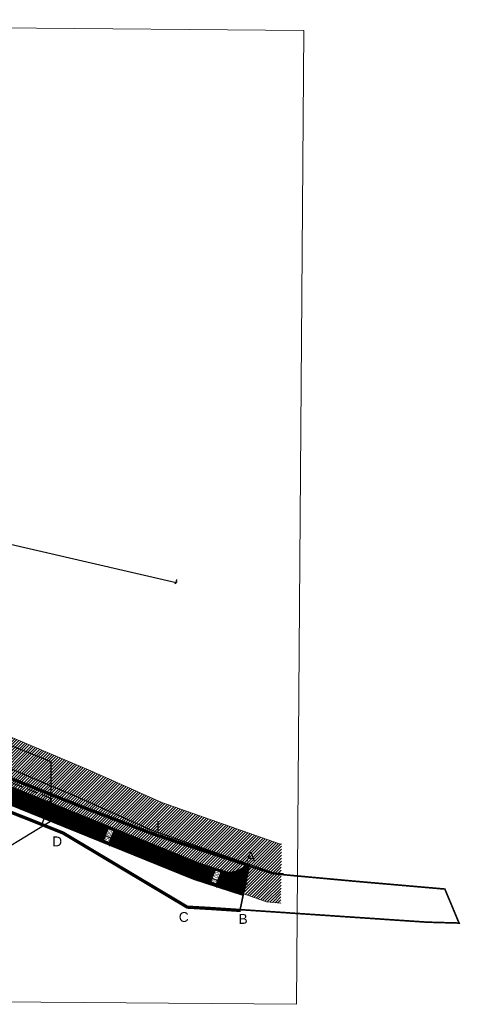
# Model space of a CAD drawing. Header units: millimetres. Extents: x -420 to 7389807, y 100 to 5530098.
# Tile 18 of 19: x 1079 to 1213, y 213 to 513. Entities that reach past the tile are written whole.
import ezdxf
from ezdxf.enums import TextEntityAlignment as Align

# ---------------------------------------------------------------- set-up
doc = ezdxf.new("R2010")
doc.units = ezdxf.units.MM
for name, pattern in [('DASHDOTX2', [2, 1, -0.5, 0, -0.5]), ('HIDDEN', [0.375, 0.25, -0.125]), ('HIDDEN2', [4.7625, 3.175, -1.5875])]:
    doc.linetypes.add(name, pattern=pattern)
doc.layers.add('_niewidoczna', color=121, linetype='Continuous', lineweight=30, plot=False)
doc.layers.add('_obwiednie', color=21, linetype='Continuous', lineweight=9, plot=False)
for name, color, linetype, lineweight in [('_wymiary', 7, 'Continuous', 9), ('A_Z_drogi grube', 7, 'Continuous', 40), ('A_Z_granice działek', 74, 'Continuous', 13), ('A_Z_hatch_kreskowanie', 252, 'Continuous', 9), ('A_Z_podkład mapa tiff', 7, 'Continuous', 15), ('A_Z_sieć_elektryczna', 10, 'Continuous', 30), ('A_Z_sieć_wodna', 160, 'Continuous', 30), ('A_Z_zakres działek-opracowania', 161, 'DASHDOTX2', 13)]:
    doc.layers.add(name, color=color, linetype=linetype, lineweight=lineweight)
doc.layers.add('A_Z_sieć_elektryczna_strefa', color=7, linetype='Continuous', lineweight=5, true_color=0xff8484)
doc.styles.get("Standard").update_dxf_attribs({"font": 'arial.ttf', "width": 0.9})
doc.dimstyles.new('1_500', dxfattribs={"dimtxt": 1.2, "dimasz": 1, "dimexe": 1, "dimexo": 0.625, "dimgap": 0.2, "dimtad": 1, "dimzin": 0, "dimtxsty": 'Standard', "dimblk": 'ARCHTICK', "dimblk1": 'ARCHTICK', "dimblk2": 'ARCHTICK', "dimcen": 1, "dimclrd": 256, "dimclre": 256, "dimclrt": 256, "dimadec": 0, "dimazin": 0, "dimtfac": 1, "dimtmove": 1, "dimatfit": 3, "dimldrblk": 'ARCHTICK', "dimfxl": 1, "dimfxlon": 1, "dimtfill": 1, "dimarcsym": 1})
picture_1 = doc.add_image_def('image1.tiff', size_in_pixel=(3306, 2337))

# ---------------------------------------------------------------- blocks, each defined once
blk = doc.blocks.new('_ArchTick')
at = {"color": 0, "linetype": 'ByBlock', "const_width": 0.15}
blk.add_lwpolyline([(-0.5, -0.5), (0.5, 0.5)], dxfattribs=at)
blk = doc.blocks.new('*D52')
at = {"layer": '_wymiary', "lineweight": -2}
for p, q in [((944.51, 330.78), (943.77, 328.92)), ((944.14, 329.85), (1147.92, 249.03)), ((1147.82, 248.76), (1148.29, 249.96))]:
    blk.add_line(p, q, dxfattribs=at)
at = {"layer": 'Defpoints', "color": 0}
for p in [(948.2, 340.08), (1147.92, 249.03), (1147.59, 248.18)]:
    blk.add_point(p, dxfattribs=at)
at = {"layer": '_wymiary', "lineweight": -2}
for p, rotation in [((944.14, 329.85), 158.3673445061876), ((1147.92, 249.03), 338.3673445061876)]:
    blk.add_blockref('_ArchTick', p, dxfattribs=dict(at, rotation=rotation))
at = {"layer": '_wymiary', "insert": (1026.5, 298.18), "char_height": 1.2, "attachment_point": 5, "rotation": 338.3673, "bg_fill": 3, "box_fill_scale": 1.1, "bg_fill_color": 257, "bg_fill_transparency": 0}
blk.add_mtext('219,00', dxfattribs=at)
blk = doc.blocks.new('*D54')
at = {"layer": '_wymiary', "lineweight": -2}
for p, q in [((1106.19, 261.47), (1108.04, 266.12)), ((1108.33, 266), (1107.11, 266.49)), ((1106.45, 261.37), (1105.26, 261.84))]:
    blk.add_line(p, q, dxfattribs=at)
at = {"layer": 'Defpoints', "color": 0}
blk.add_point((1108.92, 265.77), dxfattribs=at)
at = {"layer": '_wymiary', "lineweight": -2}
for p, rotation in [((1108.04, 266.12), 68.36734450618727), ((1106.19, 261.47), 248.3673445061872)]:
    blk.add_blockref('_ArchTick', p, dxfattribs=dict(at, rotation=rotation))
at = {"layer": '_wymiary', "insert": (1106.26, 264.13), "char_height": 1.2, "attachment_point": 5, "rotation": 68.3673, "bg_fill": 3, "box_fill_scale": 1.1, "bg_fill_color": 257, "bg_fill_transparency": 0}
blk.add_mtext('5,00', dxfattribs=at)
at = {"layer": 'Defpoints', "color": 0}
for p in [(1108.04, 266.12), (1107.04, 261.14)]:
    blk.add_point(p, dxfattribs=at)
blk = doc.blocks.new('*D55')
at = {"layer": '_wymiary', "lineweight": -2}
for p, q in [((1138.84, 248.84), (1140.69, 253.49)), ((1140.74, 253.47), (1139.76, 253.86)), ((1139.04, 248.76), (1137.91, 249.21))]:
    blk.add_line(p, q, dxfattribs=at)
for p, rotation in [((1140.69, 253.49), 68.36734450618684), ((1138.84, 248.84), 248.3673445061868)]:
    blk.add_blockref('_ArchTick', p, dxfattribs=dict(at, rotation=rotation))
at = {"layer": '_wymiary', "insert": (1138.91, 251.5), "char_height": 1.2, "attachment_point": 5, "rotation": 68.3673, "bg_fill": 3, "box_fill_scale": 1.1, "bg_fill_color": 257, "bg_fill_transparency": 0}
blk.add_mtext('5,00', dxfattribs=at)
at = {"layer": 'Defpoints', "color": 0}
for p in [(1140.69, 253.49), (1141.32, 253.24), (1139.62, 248.53)]:
    blk.add_point(p, dxfattribs=at)
blk = doc.blocks.new('*D65')
at = {"layer": '_wymiary', "lineweight": -2}
for p, q in [((973.9, 376.17), (974.2, 377.45)), ((1126.69, 341.16), (973.97, 376.47)), ((1126.61, 340.85), (1126.91, 342.13))]:
    blk.add_line(p, q, dxfattribs=at)
at = {"layer": 'Defpoints', "color": 0}
for p in [(973.76, 375.56), (973.97, 376.47), (1126.47, 340.24)]:
    blk.add_point(p, dxfattribs=at)
at = {"layer": '_wymiary', "lineweight": -2}
for p, rotation in [((973.97, 376.47), 166.9788575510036), ((1126.69, 341.16), 346.9788575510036)]:
    blk.add_blockref('_ArchTick', p, dxfattribs=dict(at, rotation=rotation))
at = {"layer": '_wymiary', "insert": (1050.54, 359.71), "char_height": 1.2, "attachment_point": 5, "rotation": 346.9789, "bg_fill": 3, "box_fill_scale": 1.1, "bg_fill_color": 257, "bg_fill_transparency": 0}
blk.add_mtext('156,75', dxfattribs=at)
blk = doc.blocks.new('*D66')
at = {"layer": '_wymiary', "lineweight": -2}
for p, q in [((884.08, 352.01), (883.6, 350.79)), ((1147.24, 247.31), (883.97, 351.72)), ((1147.36, 247.6), (1146.87, 246.38))]:
    blk.add_line(p, q, dxfattribs=at)
at = {"layer": 'Defpoints', "color": 0}
for p in [(883.97, 351.72), (884.31, 352.59), (1147.59, 248.18)]:
    blk.add_point(p, dxfattribs=at)
at = {"layer": '_wymiary', "lineweight": -2}
for p, rotation in [((883.97, 351.72), 158.3673445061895), ((1147.24, 247.31), 338.3673445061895)]:
    blk.add_blockref('_ArchTick', p, dxfattribs=dict(at, rotation=rotation))
at = {"layer": '_wymiary', "insert": (1007.85, 303.59), "char_height": 1.2, "attachment_point": 5, "rotation": 338.3673, "bg_fill": 3, "box_fill_scale": 1.1, "bg_fill_color": 257, "bg_fill_transparency": 0}
blk.add_mtext('283,00', dxfattribs=at)
blk = doc.blocks.new('wyburzenia')
at = {"color": 1, "ltscale": 2}
for points in [[(-1.27, 1.27), (1.27, -1.27)], [(1.27, 1.27), (-1.27, -1.27)]]:
    blk.add_lwpolyline(points, dxfattribs=at)

msp = doc.modelspace()

# ---------------------------------------------------------------- hatches: boundary and pattern name
at = {"layer": 'A_Z_hatch_kreskowanie'}
h = msp.add_hatch(dxfattribs=at)
h.set_pattern_fill('ANSI31', color=256, scale=0.05, angle=358.33536)
h.set_pattern_definition([(381.702549, (1844.27699, 266.63297), (-0.05870386, 0.147497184), [])])
edge = h.paths.add_edge_path()
edge.add_line((1147.838, 255.161), (1148.961, 254.812))
edge.add_line((1148.961, 254.812), (1147.149, 246.075))
edge.add_line((1147.149, 246.075), (1132.086, 250.989))
edge.add_ellipse((1134.257, 257.644), major_axis=(-7, 0), ratio=1, start_angle=427.91122, end_angle=431.9323, ccw=False)
edge.add_line((1131.625, 251.158), (951.992, 324.049))
edge.add_line((951.992, 324.049), (916.023, 338.314))
edge.add_ellipse((913.443, 331.807), major_axis=(7, 0), ratio=1, start_angle=68.3673, end_angle=98.8971)
edge.add_line((912.36, 338.723), (909.229, 338.233))
edge.add_line((909.229, 338.233), (903.579, 340.487))
edge.add_ellipse((895.356, 336.829), major_axis=(9, 0), ratio=1, start_angle=23.9844, end_angle=68.3673)
edge.add_line((898.674, 345.195), (883.728, 351.122))
edge.add_line((883.728, 351.122), (885.572, 355.77))
edge.add_line((885.572, 355.77), (897.656, 350.977))
edge.add_ellipse((900.237, 357.484), major_axis=(7, 0), ratio=1, start_angle=248.3673, end_angle=338.3673)
edge.add_line((906.744, 354.904), (907.297, 356.298))
edge.add_line((907.297, 356.298), (911.944, 354.455))
edge.add_line((911.944, 354.455), (911.391, 353.06))
edge.add_ellipse((917.898, 350.48), major_axis=(7, 0), ratio=1, start_angle=158.3673, end_angle=248.3673)
edge.add_line((915.318, 343.973), (933.909, 336.6))
edge.add_ellipse((936.49, 343.107), major_axis=(7, 0), ratio=1, start_angle=248.3673, end_angle=338.3673)
edge.add_line((942.997, 340.526), (943.55, 341.92))
edge.add_line((943.55, 341.92), (948.197, 340.077))
edge.add_line((948.197, 340.077), (947.644, 338.683))
edge.add_ellipse((954.151, 336.102), major_axis=(7, 0), ratio=1, start_angle=158.3673, end_angle=248.3673)
edge.add_line((951.571, 329.595), (953.868, 328.684))
edge.add_line((953.868, 328.684), (1133.343, 255.857))
edge.add_ellipse((1135.975, 262.343), major_axis=(7, 0), ratio=1, start_angle=247.91122, end_angle=251.9323)
edge.add_line((1133.804, 255.688), (1141.318, 253.237))
edge.add_ellipse((1143.179, 258.941), major_axis=(6, 0), ratio=1, start_angle=251.9323, end_angle=320.9524)
at = {"layer": 'A_Z_sieć_elektryczna_strefa', "transparency": 33554508}
h = msp.add_hatch(dxfattribs=at)
h.set_pattern_fill('ANSI31', color=256, scale=0.2)
h.set_pattern_definition([(45, (750.8044, 243.5267), (-0.4490128, 0.4490128), [])])
h.paths.add_polyline_path([(1158.878, 261.584), (1158.599, 243.527), (1154.296, 243.943), (1115.731, 257.46), (1093.541, 267.381), (897.726, 350.058), (813.483, 383.702), (750.804, 411.849), (751.091, 431.453), (820.511, 400.278), (904.565, 366.709), (1100.716, 283.891), (1122.393, 274.199), (1158.196, 261.65)])

# ---------------------------------------------------------------- linework, layer by layer
at = {"layer": '_niewidoczna'}
msp.add_lwpolyline([(1159.467, 252.485), (1156.246, 252.797), (1119.062, 265.829), (1097.128, 275.636), (901.145, 358.383), (816.997, 391.99), (754.491, 420.06)], dxfattribs=at)
at = {"layer": '_obwiednie'}
msp.add_lwpolyline([(953.868, 328.684), (1133.343, 255.857, 0.0175471), (1133.804, 255.688), (1141.318, 253.237, 0.3106044), (1147.838, 255.161), (1147.838, 255.161), (1148.961, 254.812), (1147.149, 246.075), (1132.086, 250.989, -0.0175471), (1131.625, 251.158), (951.992, 324.049)], format="xyb", dxfattribs=at)
at = {"layer": 'A_Z_drogi grube'}
for points in [[(948.197, 340.077), (947.644, 338.683, 0.4142136), (951.571, 329.595), (953.854, 328.69, -0.00199), (953.868, 328.684), (1133.343, 255.857, 0.0175471), (1133.804, 255.688), (1141.318, 253.237, 0.3338997), (1148.141, 255.567, 0.3338997)], [(909.229, 338.233), (912.36, 338.723, -0.134005), (916.023, 338.314), (951.992, 324.049, -0.00199), (952.007, 324.043), (1131.625, 251.158, 0.0175471), (1132.086, 250.989), (1147.149, 246.075)]]:
    msp.add_lwpolyline(points, format="xyb", dxfattribs=at)
at = {"layer": 'A_Z_granice działek', "linetype": 'ByBlock', "ltscale": 6, "const_width": 0.5}
msp.add_lwpolyline([(885.72, 357.324), (710.847, 428.328), (712.616, 415.027), (882.753, 348.796), (1046.79, 283.347), (1092.331, 265.181), (1130.172, 242.597), (1137.657, 242.166), (1203.116, 237.773), (1212.942, 237.501), (1208.611, 247.859), (1181.251, 250.234), (1156.329, 252.52), (1146.572, 255.555), (1124.499, 262.784), (1118.839, 264.711), (1098.575, 272.419), (1027.486, 300.742), (955.34, 329.714)], close=True, dxfattribs=at)
at = {"layer": 'A_Z_sieć_elektryczna', "linetype": 'HIDDEN2'}
msp.add_lwpolyline([(1085.836, 267.772), (1088.842, 275.349), (953.619, 329.524), (956.042, 335.632)], dxfattribs=at)
at = {"layer": 'A_Z_sieć_elektryczna_strefa'}
for points in [[(751.091, 431.453), (820.511, 400.278), (904.565, 366.709), (1100.716, 283.891), (1122.393, 274.199), (1158.196, 261.65), (1158.878, 261.584)], [(1158.599, 243.527), (1154.296, 243.943), (1115.731, 257.46), (1093.541, 267.381), (897.726, 350.058), (813.483, 383.702), (750.804, 411.849)]]:
    msp.add_lwpolyline(points, dxfattribs=at)
at = {"layer": 'A_Z_zakres działek-opracowania', "ltscale": 2, "const_width": 0.5}
msp.add_lwpolyline([(885.248, 357.49), (901.375, 403.119), (974.414, 375.846), (956, 329.988), (1027.671, 301.206), (1098.756, 272.885), (1119.008, 265.182), (1124.658, 263.258), (1149.055, 255.268), (1146.117, 241.097), (1137.626, 241.667), (1130.021, 242.105), (1092.109, 264.731), (1046.604, 282.882), (882.123, 348.509)], close=True, dxfattribs=at)

# ---------------------------------------------------------------- texts
at = {"layer": 'A_Z_zakres działek-opracowania', "linetype": 'HIDDEN', "ltscale": 6}
for s, p in [('I', (1121.171, 264.69)), ('D', (1090.452, 259.983)), ('A', (1149.45, 255.282)), ('C', (1129.024, 236.944)), ('B', (1147.106, 236.346))]:
    msp.add_text(s, height=3, dxfattribs=at).set_placement(p, align=Align.BOTTOM_CENTER)

# ---------------------------------------------------------------- pictures from other files: only their frames are drawn
at = {"layer": 'A_Z_podkład mapa tiff'}
image = msp.add_image(picture_1, insert=(743.588, 215.996), size_in_units=(419.806, 296.759), rotation=-0.44367, dxfattribs=dict(at, fade=20))
image.dxf.flags = 7

# ---------------------------------------------------------------- next in the draw order: dimensions: what is measured, and where the dimension line sits
at = {"layer": '_wymiary', "color": 2}
dim = msp.add_linear_dim(base=(1147.924, 249.034), p1=(948.198, 340.077), p2=(1147.586, 248.182), angle=338.36734, text='219,00', dimstyle='1_500', dxfattribs=at)
dim.commit()
dim.dimension.update_dxf_attribs({"geometry": '*D52', "text_midpoint": (1026.164, 297.323), "dimtype": 160})

# ---------------------------------------------------------------- next in the draw order: linework, layer by layer
at = {"layer": 'A_Z_sieć_wodna', "color": 136, "ltscale": 0.5, "true_color": 0x027587}
msp.add_lwpolyline([(958.923, 338.61), (1088.564, 286.747), (1088.389, 268.457), (1066.653, 255.265)], dxfattribs=at)

# ---------------------------------------------------------------- next in the draw order: dimensions: what is measured, and where the dimension line sits
at = {"layer": '_wymiary', "color": 2}
dim = msp.add_aligned_dim(p1=(1126.474, 340.241), p2=(973.759, 375.557), distance=-0.94, dimstyle='1_500', dxfattribs=at)
dim.commit()
dim.dimension.update_dxf_attribs({"geometry": '*D65', "text_midpoint": (1050.536, 359.713)})
for base, p1, p2, picture, middle in [((1108.036, 266.118), (1107.035, 261.137), (1108.916, 265.77), '*D54', (1106.259, 264.134)), ((1140.687, 253.487), (1139.618, 248.532), (1141.318, 253.237), '*D55', (1138.909, 251.503))]:
    dim = msp.add_linear_dim(base=base, p1=p1, p2=p2, angle=68.36734, dimstyle='1_500', dxfattribs=at)
    dim.commit()
    dim.dimension.update_dxf_attribs({"geometry": picture, "text_midpoint": middle})

# ---------------------------------------------------------------- next in the draw order: dimensions: what is measured, and where the dimension line sits
dim = msp.add_linear_dim(base=(883.967, 351.724), p1=(1147.586, 248.182), p2=(884.312, 352.594), angle=158.36734, text='283,00', dimstyle='1_500', dxfattribs=at)
dim.commit()
dim.dimension.update_dxf_attribs({"geometry": '*D66', "text_midpoint": (1007.506, 302.73), "dimtype": 161})

# ---------------------------------------------------------------- next in the draw order: block references
at = {"layer": '_wymiary', "color": 2, "xscale": 0.5, "yscale": 0.5, "zscale": 0.5, "rotation": 68.36727649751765}
for p in [(1084.972, 274.872), (1101.997, 267.995), (1112.691, 260.112)]:
    msp.add_blockref('wyburzenia', p, dxfattribs=at)

doc.saveas('drawing.dxf')
